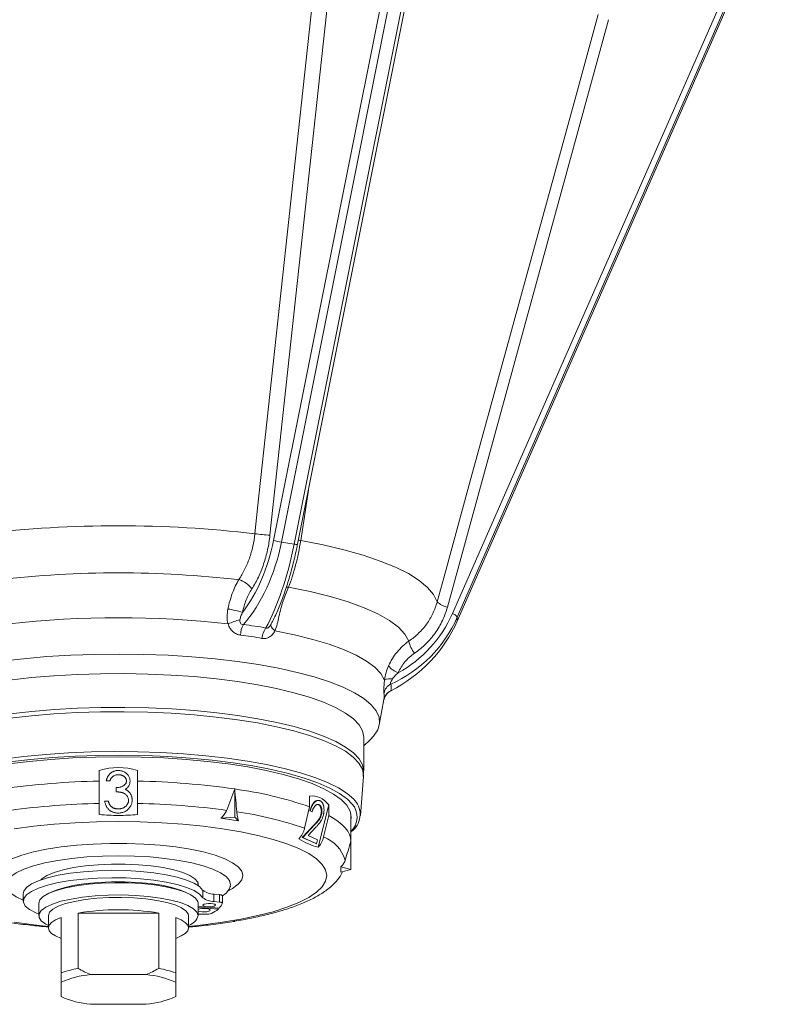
# Model space of a CAD drawing. Header units: millimetres. Extents: x 2 to 244, y -167 to 549.
# Tile 2 of 14: x 108 to 228, y -167 to -12. Entities that reach past the tile are written whole.
import ezdxf

# ---------------------------------------------------------------- set-up
doc = ezdxf.new("R2010")
doc.units = ezdxf.units.MM

msp = doc.modelspace()

# ---------------------------------------------------------------- linework, layer by layer
at = {"color": 7, "linetype": 'Continuous', "lineweight": 15}
for p, q in [((147.71, -94.06), (173.45, 34.65)), ((174.69, 34.38), (148.94, -94.33)), ((150.95, -94.63), (176.7, 34.08)), ((151.47, -94.66), (177.22, 34.05)), ((175.78, -105.54), (227.27, 11.64)), ((228.03, 11.07), (176.54, -106.1)), ((176.53, -106.73), (228.02, 10.44)), ((176.54, -106.7), (228.03, 10.47)), ((157.69, 4.27), (147.15, -93.24)), ((200.27, -12.35), (175, -104.52)), ((150.95, -94.63), (148.94, -94.33)), ((176.54, -106.7), (176.54, -106.1)), ((176.53, -106.73), (176.54, -106.7)), ((164.31, -123), (165.04, -119.02)), ((161.86, -130.22), (161.86, -124.91)), ((161.86, -126.27), (162.86, -125.34)), ((120.36, -131.82), (120.36, -130.14)), ((123.33, -130.16), (123.33, -130.16)), ((126.36, -131.82), (126.36, -130.14)), ((161.38, -137.2), (161.82, -131.08)), ((161.79, -131.09), (161.82, -130.22)), ((120.36, -135.31), (120.36, -131.82)), ((121.44, -131.79), (121.44, -131.78)), ((122.01, -131.79), (121.44, -131.79)), ((122.99, -133.49), (122.99, -132.84)), ((122.99, -132.84), (122.99, -132.84)), ((125.19, -131.81), (125.19, -131.81)), ((126.36, -135.31), (126.36, -131.82)), ((125.14, -133.66), (125.14, -133.65)), ((141.61, -137.5), (141.61, -133.05)), ((153.36, -135.86), (153.36, -134.17)), ((121.2, -134.96), (121.77, -134.96)), ((121.2, -134.96), (121.77, -134.96)), ((121.2, -134.96), (121.2, -134.96)), ((121.77, -134.96), (121.77, -134.96)), ((122.27, -135.84), (122.27, -135.84)), ((125.51, -134.78), (125.51, -134.78)), ((152.57, -139.23), (153.36, -135.86)), ((154.76, -135.52), (154.64, -135.51)), ((154.7, -142.2), (156.36, -135.52)), ((154.85, -135.53), (154.76, -135.52)), ((154.85, -134.86), (154.77, -134.85)), ((156.36, -137.2), (156.36, -135.52)), ((123.33, -136.18), (123.33, -136.18)), ((139.42, -137.65), (141.61, -137.5)), ((141.61, -137.5), (142.19, -138.06)), ((153.68, -136.6), (153.39, -136.47)), ((153.48, -136.49), (153.39, -136.47)), ((153.76, -136.62), (153.48, -136.49)), ((153.76, -136.62), (153.68, -136.6)), ((155.23, -137.08), (155.15, -137.07)), ((155.57, -140.58), (156.36, -137.2)), ((159.86, -141.24), (159.86, -136.97)), ((152.22, -140.66), (154.08, -138.68)), ((152.3, -140.67), (154.16, -138.69)), ((154.16, -138.69), (154.08, -138.68)), ((154.34, -139.07), (153.14, -140.35)), ((153.14, -140.35), (154.62, -141.01)), ((154.38, -141.63), (152.22, -140.66)), ((152.3, -140.67), (152.22, -140.66)), ((154.46, -141.64), (152.3, -140.67)), ((154.46, -141.64), (154.38, -141.63)), ((154.62, -141.01), (154.46, -141.64)), ((159.86, -145.68), (159.86, -141.24)), ((158.25, -145.26), (159.86, -145.68)), ((159.86, -145.68), (158.25, -146.09)), ((135.86, -148.19), (135.86, -147.8)), ((108.43, -149.49), (108.43, -150.65)), ((136.62, -148.96), (136.62, -150.12)), ((138.36, -149.54), (138.36, -150.7)), ((139.21, -149.63), (138.36, -149.54)), ((139.21, -149.63), (139.21, -150.79)), ((139.67, -150.97), (139.67, -149.81)), ((110.86, -150.99), (110.86, -152.92)), ((135.86, -152.92), (135.86, -150.99)), ((139.21, -150.79), (138.36, -150.7)), ((112.36, -152.92), (112.36, -154.85)), ((117.03, -152.52), (117.03, -161.22)), ((129.68, -152.52), (117.03, -152.52)), ((129.68, -161.22), (129.68, -152.52)), ((134.36, -154.85), (134.36, -152.92)), ((135.86, -151.52), (139.2, -151.74)), ((139.04, -151.89), (135.86, -151.65)), ((136.25, -152.68), (137.17, -152.72)), ((139.04, -151.73), (139.04, -151.89)), ((114.36, -161.91), (114.36, -153.22)), ((132.36, -153.22), (132.36, -161.91)), ((141.61, -153.86), (141.39, -153.84)), ((119, -162.18), (127.71, -162.18)), ((114.36, -165.64), (114.36, -163.38)), ((132.36, -163.38), (132.36, -165.64)), ((127.71, -166.84), (119, -166.84))]:
    msp.add_line(p, q, dxfattribs=at)
at = {"color": 8, "linetype": 'Continuous', "lineweight": 15}
msp.add_line((153.17, -86.17), (151.97, -94.08), dxfattribs=at)
at = {"color": 7, "linetype": 'Continuous', "lineweight": 15, "flags": 128}
for points in [[(144.78, -93), (145.21, -89.02), (146.93, -73.12), (153.81, -9.51), (155.32, 4.51)], [(173.39, -103.68), (174.42, -99.92), (178.54, -84.89), (195.03, -24.77), (198.67, -11.52)], [(151.97, -94.08), (155.49, -94.77), (158.76, -95.54), (161.76, -96.38), (164.46, -97.29), (166.84, -98.26), (168.88, -99.27), (170.57, -100.33), (171.89, -101.42), (172.83, -102.54), (173.39, -103.68)], [(150.06, -101.38), (153.46, -102.07), (156.58, -102.85), (159.41, -103.69), (161.92, -104.61), (164.08, -105.58), (165.88, -106.6), (167.3, -107.65), (168.33, -108.74), (168.96, -109.85)], [(147.32, -107.22), (147.29, -107.31), (147.29, -107.42), (147.33, -107.53), (147.39, -107.66), (147.49, -107.8), (147.61, -107.95), (147.75, -108.1), (147.92, -108.24)], [(147.92, -108.24), (151.01, -108.88), (153.85, -109.59), (156.42, -110.36), (158.7, -111.19), (160.67, -112.07), (162.31, -113), (163.61, -113.96), (164.55, -114.95), (165.13, -115.96)], [(104.97, -113.01), (108.48, -112.61), (112.13, -112.29), (115.87, -112.06), (119.68, -111.93), (123.52, -111.88), (127.35, -111.93), (131.16, -112.08), (134.89, -112.31), (138.53, -112.64), (142.03, -113.05), (145.36, -113.54), (148.5, -114.11), (151.43, -114.76), (154.1, -115.47), (156.51, -116.25), (158.62, -117.08), (160.42, -117.96), (161.9, -118.88), (163.04, -119.83), (163.83, -120.8), (164.26, -121.79), (164.34, -122.78), (164.05, -123.78), (163.41, -124.76), (162.86, -125.34)], [(106.29, -115.98), (109.7, -115.59), (113.24, -115.29), (116.87, -115.09), (120.57, -114.97), (124.29, -114.95), (128, -115.02), (131.66, -115.18), (135.25, -115.43), (138.73, -115.77), (142.07, -116.2), (145.23, -116.71), (148.18, -117.29), (150.91, -117.95), (153.37, -118.67), (155.56, -119.45), (157.45, -120.28), (159.01, -121.15), (160.25, -122.06), (161.14, -122.99), (161.68, -123.95), (161.86, -124.91), (161.86, -124.91)], [(86.86, -137.96), (86.81, -137.47), (86.98, -136.54), (87.51, -135.62), (88.38, -134.72), (89.59, -133.85), (91.12, -133.01), (92.96, -132.21), (95.1, -131.46), (97.51, -130.78), (100.17, -130.15), (103.05, -129.6), (106.13, -129.12), (109.37, -128.73), (112.75, -128.41), (116.22, -128.19), (119.77, -128.05), (123.36, -128.01)], [(160.01, -135.37), (159.3, -134.67), (158.08, -133.78), (156.53, -132.92), (154.67, -132.11), (152.51, -131.35), (150.07, -130.64), (147.38, -130), (144.47, -129.43), (141.35, -128.94), (138.07, -128.53), (134.64, -128.2), (131.11, -127.96), (127.5, -127.81), (123.86, -127.75), (120.21, -127.79), (116.59, -127.91), (113.03, -128.13), (109.57, -128.43), (106.25, -128.82)], [(123.36, -128.01), (126.94, -128.05), (130.49, -128.19), (133.97, -128.41), (137.34, -128.73), (140.58, -129.12), (143.66, -129.6), (146.54, -130.15), (149.2, -130.78), (151.61, -131.46), (153.75, -132.21), (155.59, -133.01), (157.12, -133.85), (158.33, -134.72), (159.2, -135.62), (159.73, -136.54), (159.91, -137.47), (159.86, -137.96)], [(156.36, -137.2), (157.17, -137.68), (157.87, -138.17), (158.48, -138.66), (158.97, -139.17), (159.36, -139.68), (159.63, -140.19), (159.8, -140.71), (159.86, -141.24)], [(108.43, -150.51), (107.33, -149.99), (106.46, -149.38), (105.92, -148.74), (105.74, -148.09), (105.92, -147.44), (106.46, -146.81), (107.33, -146.2), (108.54, -145.63), (110.04, -145.11), (111.82, -144.65), (113.83, -144.26), (116.04, -143.94), (118.39, -143.72), (120.85, -143.58), (123.36, -143.53)], [(123.36, -143.53), (125.86, -143.58), (128.32, -143.72), (130.67, -143.94), (132.88, -144.26), (134.89, -144.65), (136.67, -145.11), (138.17, -145.63), (139.38, -146.2), (140.26, -146.81), (140.79, -147.44), (140.97, -148.09), (140.79, -148.74), (140.26, -149.38), (139.67, -149.81)], [(111.16, -147.32), (111.36, -147.14), (112.15, -146.63), (113.26, -146.16), (114.67, -145.75), (116.33, -145.4), (118.19, -145.13), (120.19, -144.95), (122.29, -144.85), (124.42, -144.85), (126.52, -144.95), (128.52, -145.13), (130.38, -145.4), (132.04, -145.75), (133.45, -146.16), (134.56, -146.63), (135.36, -147.14), (135.8, -147.68), (135.9, -148.22)], [(136.62, -148.96), (136.11, -148.38), (135.25, -147.84), (134.07, -147.34), (132.6, -146.89), (130.87, -146.51), (128.92, -146.21), (126.81, -145.99), (124.6, -145.86), (122.33, -145.82), (120.07, -145.88), (117.88, -146.03), (115.8, -146.27), (113.9, -146.59), (112.23, -146.99), (110.82, -147.45), (109.71, -147.96), (108.94, -148.52), (108.51, -149.09), (108.43, -149.49)], [(136.62, -150.12), (136.11, -149.54), (135.25, -149), (134.07, -148.5), (132.6, -148.05), (130.87, -147.67), (128.92, -147.36), (126.81, -147.15), (124.6, -147.02), (122.33, -146.98), (120.07, -147.04), (117.88, -147.19), (115.8, -147.43), (113.9, -147.75), (112.23, -148.15), (110.82, -148.61), (109.71, -149.12), (108.94, -149.67), (108.51, -150.25), (108.45, -150.84), (108.75, -151.42), (109.41, -151.99), (110.41, -152.51), (110.86, -152.7)], [(110.86, -150.99), (111.03, -150.44), (111.57, -149.91), (112.44, -149.41), (113.63, -148.96), (115.1, -148.56), (116.8, -148.23), (118.69, -147.99), (120.72, -147.83), (122.82, -147.76), (124.94, -147.78), (127.02, -147.9), (128.98, -148.1), (130.79, -148.39), (132.38, -148.75), (133.71, -149.18), (134.75, -149.66), (135.45, -150.17), (135.81, -150.71), (135.86, -150.99)], [(112.72, -149.29), (113.59, -148.91), (114.93, -148.51), (116.52, -148.16), (118.32, -147.89), (120.26, -147.71), (122.3, -147.62), (124.37, -147.62), (126.41, -147.71), (128.36, -147.89), (130.16, -148.16), (131.75, -148.5), (133.09, -148.91), (133.99, -149.29)], [(135.86, -152.92), (135.68, -152.37), (135.14, -151.84), (134.27, -151.34), (133.08, -150.89), (131.61, -150.49), (129.91, -150.17), (128.02, -149.92), (125.99, -149.76), (123.89, -149.69), (121.77, -149.71), (119.69, -149.83), (117.73, -150.03), (115.92, -150.32), (114.33, -150.68), (113, -151.11), (111.96, -151.59), (111.26, -152.11), (110.9, -152.65), (110.9, -153.2), (111.26, -153.74), (111.96, -154.25), (112.36, -154.46)], [(139.67, -149.81), (139.67, -149.79), (139.65, -149.76), (139.61, -149.74), (139.56, -149.71), (139.49, -149.68), (139.41, -149.66), (139.31, -149.65), (139.21, -149.63)], [(112.36, -152.92), (112.53, -152.41), (113.06, -151.92), (113.91, -151.46), (115.07, -151.05), (116.5, -150.7), (118.14, -150.41), (119.96, -150.21), (121.88, -150.1), (123.85, -150.08), (125.8, -150.15), (127.68, -150.3), (129.41, -150.54), (130.96, -150.86), (132.25, -151.25), (133.27, -151.69), (133.96, -152.16), (134.31, -152.67), (134.36, -152.92)], [(137.87, -151.03), (137.48, -151.03), (137.11, -151.06), (136.81, -151.12), (136.64, -151.21), (136.61, -151.31), (136.73, -151.41), (136.99, -151.49), (137.34, -151.53), (137.73, -151.54), (138.1, -151.51), (138.39, -151.44), (138.57, -151.35), (138.6, -151.25), (138.47, -151.15), (138.22, -151.08), (137.87, -151.03)], [(139.67, -150.98), (139.67, -150.95), (139.65, -150.92), (139.61, -150.89), (139.56, -150.87), (139.49, -150.84), (139.41, -150.82), (139.31, -150.8), (139.21, -150.79)], [(135.86, -152.19), (135.89, -152.21), (136.14, -152.29), (136.49, -152.33), (136.88, -152.34), (137.25, -152.31), (137.55, -152.24), (137.72, -152.15), (137.75, -152.05), (137.63, -151.95), (137.37, -151.88), (137.02, -151.83), (137.02, -151.83)], [(135.86, -152.68), (135.88, -152.68), (136.25, -152.68)], [(114.36, -153.22), (113.5, -153.59), (112.87, -153.99), (112.48, -154.42), (112.36, -154.85), (112.48, -155.29), (112.87, -155.71), (113.5, -156.12), (114.36, -156.49)], [(132.36, -156.49), (133.21, -156.12), (133.84, -155.71), (134.23, -155.29), (134.36, -154.85), (134.23, -154.42), (133.84, -153.99), (133.21, -153.59), (132.36, -153.22)]]:
    msp.add_lwpolyline(points, dxfattribs=at)
at = {"color": 8, "linetype": 'Continuous', "lineweight": 15, "flags": 128}
for points in [[(151.97, -94.08), (151.71, -94.03), (151.6, -94)], [(149.68, -101.4), (149.78, -101.39), (150.06, -101.38)], [(106.38, -121.28), (109.79, -120.9), (113.33, -120.6), (116.96, -120.4), (120.65, -120.28), (124.36, -120.26), (128.07, -120.33), (131.73, -120.5), (135.31, -120.75), (138.78, -121.09), (142.11, -121.52), (145.26, -122.03), (148.21, -122.61), (150.93, -123.27), (153.39, -123.99), (155.57, -124.77), (157.46, -125.6), (159.02, -126.47), (160.25, -127.38), (161.14, -128.31), (161.68, -129.26), (161.86, -130.22)], [(161.82, -131.08), (161.83, -130.9), (161.65, -129.93), (161.11, -128.98), (160.22, -128.05), (158.99, -127.14), (157.42, -126.27), (155.54, -125.44), (153.35, -124.66), (150.89, -123.94), (148.16, -123.28), (145.21, -122.7), (142.05, -122.19), (138.72, -121.77), (135.24, -121.42), (131.65, -121.17), (127.99, -121.01), (124.28, -120.94), (120.56, -120.96), (116.87, -121.08), (113.24, -121.29), (109.71, -121.59), (106.3, -121.97)], [(105.24, -128.36), (108.53, -127.95), (111.96, -127.63), (115.5, -127.39), (119.11, -127.23), (122.76, -127.17), (126.41, -127.21), (130.04, -127.33), (133.6, -127.54), (137.07, -127.84), (140.41, -128.22), (143.6, -128.68), (146.59, -129.22), (149.38, -129.84), (151.92, -130.52), (154.2, -131.26), (156.19, -132.05), (157.88, -132.89), (159.25, -133.77), (160.29, -134.67), (160.48, -134.88)], [(107.01, -139.31), (110.06, -138.91), (113.25, -138.59), (116.56, -138.36), (119.94, -138.23), (123.36, -138.18), (126.77, -138.23), (130.15, -138.36), (133.46, -138.59), (136.65, -138.91), (139.7, -139.31), (142.57, -139.8), (145.23, -140.35), (147.65, -140.98), (149.81, -141.67), (151.67, -142.41), (153.23, -143.2), (154.45, -144.03), (155.34, -144.88), (155.87, -145.76), (156.05, -146.64), (156.05, -146.64)], [(106.65, -144.01), (108.19, -143.45), (110.01, -142.94), (112.08, -142.51), (114.36, -142.15), (116.81, -141.87), (119.38, -141.69), (122.02, -141.59), (124.69, -141.59), (127.33, -141.69), (129.9, -141.87), (132.35, -142.15), (134.63, -142.51), (136.7, -142.94), (138.52, -143.45), (140.06, -144.01), (141.29, -144.63), (142.18, -145.28), (142.72, -145.95), (142.91, -146.64), (142.72, -147.33), (142.18, -148.01), (141.29, -148.66), (140.59, -149.03)], [(156.05, -146.64), (155.87, -147.53), (155.34, -148.4), (154.45, -149.26), (153.23, -150.08), (151.67, -150.87), (149.81, -151.62), (147.65, -152.31), (145.23, -152.93), (142.57, -153.49), (139.7, -153.97), (136.65, -154.37), (134.36, -154.61)], [(112.36, -154.61), (110.06, -154.37), (107.01, -153.97)]]:
    msp.add_lwpolyline(points, dxfattribs=at)
at = {"color": 7, "linetype": 'Continuous', "lineweight": 15}
for centre, radius, start, end in [((123.36, -275), 183.25, 83.2867, 96.7133), ((153.24, -22.19), 71.32, 263.1827, 265.097), ((150.28, -85.24), 9.19, 253.7651, 261.6398), ((123.36, -267.32), 168.17, 83.5476, 96.4524), ((141.22, -103.82), 3.76, 35.02, 73.9929), ((137.89, -121.68), 17.07, 73.1578, 81.0387), ((175.51, -101.57), 2.99, 224.8287, 260.0838), ((123.36, -260.38), 154.2, 83.5925, 96.4075), ((148.73, -127.52), 21.95, 106.6458, 111.8348), ((175.38, -106.86), 1.39, 33.286, 73.3346), ((146.14, -109.03), 3.63, 150.882, 178.0645), ((149.17, -109.74), 3.3, 143.9086, 174.4324), ((172.93, -109.16), 4.03, 189.8648, 219.8551), ((168.34, -111.74), 3.26, 217.5034, 250.6988), ((166.07, -117.96), 2.21, 81.4106, 115.1902), ((166.99, -118.36), 1.98, 116.1819, 169.4797), ((166.9, -119.36), 1.89, 114.4842, 169.2773), ((122.56, -253.91), 122.11, 91.0333, 98.2167), ((124.15, -253.91), 122.11, 81.7833, 88.9667), ((133.67, -192.42), 59.89, 70.8044, 82.3826), ((122.66, -255.8), 120.5, 91.0946, 97.7743), ((124.05, -255.8), 120.5, 82.2257, 88.9054), ((157.99, -137.05), 3.31, 304.3973, 40.9784), ((133.84, -192.9), 56.85, 70.7603, 81.8077), ((127.42, -227.41), 90.56, 80.6133, 82.3891), ((153.56, -145.8), 5.59, 15.9673, 68.935), ((155.93, -145.68), 2.36, 349.8772, 10.1228), ((138.29, -146.85), 2.69, 231.5596, 271.4549), ((138.29, -148.01), 2.69, 231.5596, 271.4549), ((138.01, -150.48), 1.73, 313.3701, 343.2935), ((123.36, -190.29), 38.29, 80.4924, 99.5076), ((133.77, -152.39), 2.15, 285.6915, 345.6916), ((136.72, -154.25), 2.44, 82.8097, 110.623), ((137.31, -150.89), 1.83, 265.4602, 289.9801), ((135.58, -147.79), 5.37, 296.1196, 310.1423), ((119.78, -177.36), 16.37, 99.6695, 109.3521), ((120.24, -176.55), 14.42, 94.9438, 114.0779), ((126.47, -176.55), 14.42, 65.9221, 85.0562), ((126.93, -177.36), 16.37, 70.6479, 80.3305), ((120.24, -152.47), 14.42, 245.9221, 265.0562), ((126.47, -152.47), 14.42, 274.9438, 294.0779)]:
    msp.add_arc(centre, radius, start, end, dxfattribs=at)
at = {"color": 8, "linetype": 'Continuous', "lineweight": 15}
for centre, radius, start, end in [((151.27, -93.45), 1.23, 254.9859, 279.5026), ((157.71, -137.47), 3.12, 313.6046, 42.37)]:
    msp.add_arc(centre, radius, start, end, dxfattribs=at)
at = {"color": 7, "linetype": 'Continuous', "lineweight": 15}
for centre, major_axis, ratio, start_param, end_param in [((134.84, -89.99), (2.56, 20.85), 0.636308, 3.966113, 4.594314), ((135.61, -90.09), (2.71, 21.84), 0.629355, 3.889033, 4.595478), ((144.03, -91.35), (3.62, 21.7), 0.336254, 3.910232, 4.616677), ((156.29, -96.84), (18.47, -12.49), 0.957004, 5.749554, 6.455999), ((156.45, -96.65), (17.45, -12.23), 0.955609, 5.843901, 6.472101), ((156.29, -99.36), (20.87, 7.45), 0.935509, 4.8529, 5.559345), ((123.36, -262.09), (0, 132.4), 0.275679, 6.200901, 6.36547), ((123.36, -262.09), (31.09, 127.85), 0.14952, 6.173257, 6.337826)]:
    msp.add_ellipse(centre, major_axis=major_axis, ratio=ratio, start_param=start_param, end_param=end_param, dxfattribs=at)
for points, knots in [([(142.25, -100.21), (142.59, -99.71), (142.89, -99.19), (143.45, -98.07), (143.69, -97.49), (144.13, -96.25), (144.31, -95.62), (144.6, -94.33), (144.71, -93.67), (144.78, -93)], [0, 0, 0, 0, 0.25, 0.25, 0.5, 0.5, 0.75, 0.75, 1, 1, 1, 1]), ([(147.15, -93.24), (147.06, -94.03), (146.94, -94.79), (146.61, -96.3), (146.4, -97.03), (145.91, -98.48), (145.63, -99.16), (145.01, -100.47), (144.67, -101.08), (144.3, -101.67)], [0, 0, 0, 0, 0.25, 0.25, 0.5, 0.5, 0.75, 0.75, 1, 1, 1, 1]), ([(151.97, -94.08), (151.87, -94.74), (151.75, -95.4), (151.48, -96.69), (151.33, -97.33), (151.01, -98.58), (150.83, -99.18), (150.46, -100.32), (150.27, -100.86), (150.06, -101.38)], [0, 0, 0, 0, 0.25, 0.25, 0.5, 0.5, 0.75, 0.75, 1, 1, 1, 1]), ([(147.34, -107.16), (147.42, -107), (147.82, -106.25), (148.49, -104.76), (149.31, -102.64), (150.07, -100.35), (150.74, -97.94), (151.19, -96.02), (151.42, -94.92), (151.47, -94.66)], [0, 0, 0, 0, 0.0497229, 0.2307938, 0.4106529, 0.5894905, 0.7676177, 0.9453008, 1, 1, 1, 1]), ([(140.55, -104.82), (140.72, -103.96), (140.95, -103.15), (141.38, -101.98), (141.53, -101.6), (141.88, -100.88), (142.06, -100.54), (142.25, -100.21)], [0, 0, 0, 0, 0.5, 0.5, 0.75, 0.75, 1, 1, 1, 1]), ([(144.3, -101.67), (144.13, -101.93), (143.97, -102.2), (143.68, -102.77), (143.54, -103.08), (143.17, -104), (142.98, -104.65), (142.84, -105.34)], [0, 0, 0, 0, 0.25, 0.25, 0.5, 0.5, 1, 1, 1, 1]), ([(150.06, -101.38), (149.75, -102.04), (149.47, -102.77), (149.09, -103.94), (148.97, -104.34), (148.75, -105.17), (148.65, -105.59), (148.56, -106.01)], [0, 0, 0, 0, 0.5, 0.5, 0.75, 0.75, 1, 1, 1, 1]), ([(140.56, -107.15), (140.46, -106.76), (140.42, -106.38), (140.43, -105.59), (140.48, -105.2), (140.55, -104.82)], [0, 0, 0, 0, 0.5, 0.5, 1, 1, 1, 1]), ([(168.96, -109.85), (169.5, -109.48), (170, -109.08), (170.92, -108.18), (171.35, -107.7), (172.11, -106.64), (172.43, -106.08), (172.99, -104.92), (173.22, -104.31), (173.39, -103.68)], [0, 0, 0, 0, 0.25, 0.25, 0.5, 0.5, 0.75, 0.75, 1, 1, 1, 1]), ([(175, -104.52), (174.79, -105.25), (174.53, -105.96), (173.88, -107.32), (173.5, -107.97), (172.62, -109.21), (172.12, -109.78), (171.05, -110.83), (170.47, -111.31), (169.84, -111.74)], [0, 0, 0, 0, 0.25, 0.25, 0.5, 0.5, 0.75, 0.75, 1, 1, 1, 1]), ([(142.44, -106.49), (142.43, -106.58), (142.43, -106.67), (142.45, -106.85), (142.47, -106.94), (142.55, -107.1), (142.61, -107.17), (142.77, -107.26), (142.86, -107.27), (142.96, -107.27)], [0, 0, 0, 0, 0.25, 0.25, 0.5, 0.5, 0.75, 0.75, 1, 1, 1, 1]), ([(142.84, -105.34), (142.75, -105.52), (142.66, -105.71), (142.52, -106.09), (142.46, -106.28), (142.44, -106.49)], [0, 0, 0, 0, 0.5, 0.5, 1, 1, 1, 1]), ([(148.56, -106.01), (148.48, -106.4), (148.39, -106.78), (148.19, -107.53), (148.07, -107.9), (147.92, -108.24)], [0, 0, 0, 0, 0.5, 0.5, 1, 1, 1, 1]), ([(142.5, -108.91), (142.29, -108.89), (142.08, -108.83), (141.67, -108.64), (141.48, -108.51), (141.23, -108.27), (141.15, -108.18), (141, -108), (140.93, -107.9), (140.74, -107.6), (140.64, -107.38), (140.56, -107.15)], [0, 0, 0, 0, 0.25, 0.25, 0.5, 0.5, 0.625, 0.625, 0.75, 0.75, 1, 1, 1, 1]), ([(146.51, -107.8), (146.57, -107.83), (146.65, -107.84), (146.82, -107.8), (146.9, -107.75), (147.04, -107.62), (147.11, -107.55), (147.22, -107.39), (147.27, -107.3), (147.32, -107.22)], [0, 0, 0, 0, 0.25, 0.25, 0.5, 0.5, 0.75, 0.75, 1, 1, 1, 1]), ([(147.92, -108.24), (147.82, -108.45), (147.69, -108.63), (147.48, -108.88), (147.4, -108.95), (147.24, -109.09), (147.16, -109.15), (146.89, -109.31), (146.7, -109.39), (146.3, -109.46), (146.09, -109.46), (145.89, -109.42)], [0, 0, 0, 0, 0.25, 0.25, 0.375, 0.375, 0.5, 0.5, 0.75, 0.75, 1, 1, 1, 1]), ([(165.76, -113.72), (166.11, -112.94), (166.55, -112.23), (167.36, -111.25), (167.65, -110.94), (168.28, -110.36), (168.61, -110.1), (168.96, -109.85)], [0, 0, 0, 0, 0.5, 0.5, 0.75, 0.75, 1, 1, 1, 1]), ([(169.84, -111.74), (169.56, -111.93), (169.29, -112.15), (168.79, -112.6), (168.55, -112.85), (167.9, -113.62), (167.54, -114.19), (167.26, -114.81)], [0, 0, 0, 0, 0.25, 0.25, 0.5, 0.5, 1, 1, 1, 1]), ([(165.13, -115.96), (165.18, -115.57), (165.26, -115.19), (165.47, -114.44), (165.6, -114.07), (165.76, -113.72)], [0, 0, 0, 0, 0.5, 0.5, 1, 1, 1, 1]), ([(166.4, -115.77), (166.35, -115.86), (166.3, -115.94), (166.2, -116.11), (166.16, -116.19), (166.09, -116.35), (166.07, -116.43), (166.07, -116.54), (166.08, -116.57), (166.11, -116.58)], [0, 0, 0, 0, 0.25, 0.25, 0.5, 0.5, 0.75, 0.75, 1, 1, 1, 1]), ([(167.26, -114.81), (167.11, -114.96), (166.95, -115.11), (166.66, -115.42), (166.52, -115.59), (166.4, -115.77)], [0, 0, 0, 0, 0.5, 0.5, 1, 1, 1, 1]), ([(165.04, -118), (165.02, -117.94), (165.02, -117.85), (165.01, -117.6), (165.01, -117.44), (165.03, -117.17), (165.03, -117.07), (165.04, -116.86), (165.05, -116.76), (165.08, -116.43), (165.1, -116.2), (165.13, -115.96)], [0, 0, 0, 0, 0.25, 0.25, 0.5, 0.5, 0.625, 0.625, 0.75, 0.75, 1, 1, 1, 1]), ([(165.04, -119.01), (165.04, -119.01), (165.04, -119.02), (165.05, -118.97), (165.08, -118.86), (165.17, -118.6), (165.4, -118.22), (165.79, -117.82), (166.13, -117.69), (166.29, -117.62)], [0, 0, 0, 0, 0.060201, 0.120762, 0.175366, 0.278994, 0.501151, 0.777434, 1, 1, 1, 1]), ([(121.44, -131.78), (121.46, -131.72), (121.49, -131.59), (121.55, -131.42), (121.62, -131.25), (121.7, -131.09), (121.79, -130.94), (121.9, -130.81), (122.01, -130.69), (122.13, -130.58), (122.26, -130.48), (122.4, -130.39), (122.54, -130.32), (122.69, -130.26), (122.84, -130.21), (123, -130.18), (123.16, -130.16), (123.28, -130.16), (123.33, -130.16)], [0, 0, 0, 0, 0.072625, 0.141977, 0.208985, 0.273957, 0.336889, 0.398745, 0.460116, 0.520825, 0.580994, 0.640152, 0.698622, 0.757271, 0.816427, 0.876254, 0.937165, 1, 1, 1, 1]), ([(121.44, -131.79), (121.46, -131.72), (121.49, -131.6), (121.55, -131.42), (121.62, -131.25), (121.7, -131.09), (121.79, -130.95), (121.9, -130.81), (122.01, -130.69), (122.13, -130.58), (122.26, -130.48), (122.4, -130.39), (122.54, -130.32), (122.69, -130.26), (122.84, -130.21), (123, -130.18), (123.16, -130.16), (123.28, -130.16), (123.33, -130.16)], [0, 0, 0, 0, 0.072625, 0.141977, 0.208985, 0.273957, 0.336889, 0.398745, 0.460116, 0.520825, 0.580994, 0.640152, 0.698622, 0.757271, 0.816427, 0.876254, 0.937165, 1, 1, 1, 1]), ([(123.34, -130.81), (123.27, -130.81), (123.13, -130.82), (122.92, -130.86), (122.74, -130.93), (122.59, -131.01), (122.48, -131.09), (122.41, -131.16), (122.33, -131.24), (122.26, -131.33), (122.19, -131.43), (122.13, -131.54), (122.07, -131.66), (122.03, -131.74), (122.01, -131.79)], [0, 0, 0, 0, 0.122712, 0.239685, 0.351816, 0.463766, 0.520818, 0.579448, 0.640604, 0.705298, 0.773634, 0.844669, 0.920057, 1, 1, 1, 1]), ([(123.33, -130.16), (123.42, -130.16), (123.58, -130.16), (123.82, -130.21), (124.05, -130.28), (124.27, -130.38), (124.48, -130.5), (124.66, -130.65), (124.82, -130.81), (124.95, -130.99), (125.06, -131.19), (125.13, -131.39), (125.18, -131.6), (125.19, -131.74), (125.19, -131.81)], [0, 0, 0, 0, 0.090254, 0.17854, 0.266093, 0.354631, 0.441886, 0.525747, 0.608114, 0.690197, 0.770821, 0.848326, 0.924012, 1, 1, 1, 1]), ([(123.33, -130.16), (123.42, -130.16), (123.58, -130.16), (123.82, -130.21), (124.05, -130.28), (124.27, -130.38), (124.48, -130.5), (124.66, -130.65), (124.82, -130.81), (124.95, -131), (125.06, -131.19), (125.13, -131.39), (125.18, -131.6), (125.19, -131.74), (125.19, -131.81)], [0, 0, 0, 0, 0.090254, 0.17854, 0.266093, 0.354631, 0.441886, 0.525747, 0.608114, 0.690197, 0.770821, 0.848326, 0.924012, 1, 1, 1, 1]), ([(124.62, -131.8), (124.62, -131.77), (124.62, -131.71), (124.6, -131.61), (124.57, -131.52), (124.53, -131.43), (124.48, -131.34), (124.42, -131.26), (124.34, -131.18), (124.26, -131.1), (124.16, -131.03), (124.06, -130.97), (123.96, -130.92), (123.85, -130.88), (123.73, -130.85), (123.6, -130.83), (123.47, -130.81), (123.39, -130.81), (123.34, -130.81)], [0, 0, 0, 0, 0.0552745, 0.1099661, 0.1632474, 0.2180762, 0.2733009, 0.3309093, 0.3909945, 0.454176, 0.5188615, 0.5833105, 0.6485167, 0.7150309, 0.7825021, 0.8523227, 0.9249285, 1, 1, 1, 1]), ([(122.99, -132.84), (123.07, -132.84), (123.22, -132.84), (123.45, -132.81), (123.66, -132.76), (123.86, -132.7), (124.05, -132.62), (124.2, -132.53), (124.34, -132.43), (124.44, -132.31), (124.52, -132.19), (124.58, -132.07), (124.61, -131.94), (124.62, -131.85), (124.62, -131.8)], [0, 0, 0, 0, 0.110166, 0.215787, 0.318027, 0.417574, 0.51165, 0.596162, 0.672935, 0.74367, 0.810677, 0.874059, 0.936696, 1, 1, 1, 1]), ([(122.99, -132.84), (123.07, -132.84), (123.22, -132.84), (123.45, -132.81), (123.66, -132.76), (123.86, -132.7), (124.05, -132.62), (124.2, -132.53), (124.34, -132.43), (124.44, -132.32), (124.52, -132.2), (124.58, -132.07), (124.61, -131.94), (124.62, -131.85), (124.62, -131.8)], [0, 0, 0, 0, 0.110166, 0.215787, 0.318027, 0.417574, 0.51165, 0.596162, 0.672935, 0.74367, 0.810677, 0.874059, 0.936696, 1, 1, 1, 1]), ([(125.19, -131.81), (125.19, -131.87), (125.18, -132.01), (125.15, -132.2), (125.09, -132.38), (125.01, -132.55), (124.9, -132.71), (124.77, -132.86), (124.62, -132.99), (124.51, -133.07), (124.45, -133.11)], [0, 0, 0, 0, 0.128068, 0.250608, 0.37063, 0.490072, 0.610375, 0.734313, 0.863217, 1, 1, 1, 1]), ([(124.94, -134.84), (124.94, -134.78), (124.94, -134.66), (124.89, -134.49), (124.82, -134.32), (124.73, -134.16), (124.61, -134.02), (124.47, -133.88), (124.31, -133.78), (124.16, -133.7), (124.03, -133.65), (123.92, -133.62), (123.8, -133.59), (123.66, -133.56), (123.51, -133.54), (123.35, -133.52), (123.17, -133.51), (123.05, -133.5), (122.99, -133.49)], [0, 0, 0, 0, 0.066909, 0.133485, 0.201035, 0.271234, 0.34288, 0.413836, 0.485977, 0.56023, 0.599884, 0.644055, 0.691892, 0.744688, 0.801492, 0.862858, 0.929328, 1, 1, 1, 1]), ([(124.45, -133.11), (124.51, -133.14), (124.65, -133.21), (124.83, -133.34), (125, -133.48), (125.09, -133.6), (125.14, -133.65)], [0, 0, 0, 0, 0.25388, 0.503009, 0.750291, 1, 1, 1, 1]), ([(124.45, -133.11), (124.51, -133.15), (124.65, -133.21), (124.83, -133.34), (125, -133.48), (125.09, -133.6), (125.14, -133.66)], [0, 0, 0, 0, 0.25388, 0.503009, 0.750291, 1, 1, 1, 1]), ([(125.14, -133.65), (125.17, -133.7), (125.23, -133.78), (125.3, -133.91), (125.37, -134.05), (125.42, -134.19), (125.46, -134.33), (125.49, -134.48), (125.51, -134.63), (125.51, -134.73), (125.51, -134.78)], [0, 0, 0, 0, 0.128136, 0.254173, 0.378112, 0.501712, 0.623986, 0.747096, 0.872875, 1, 1, 1, 1]), ([(125.14, -133.66), (125.17, -133.7), (125.23, -133.78), (125.3, -133.91), (125.37, -134.05), (125.42, -134.19), (125.46, -134.33), (125.49, -134.48), (125.51, -134.63), (125.51, -134.73), (125.51, -134.78)], [0, 0, 0, 0, 0.128136, 0.254173, 0.378112, 0.501712, 0.623986, 0.747096, 0.872875, 1, 1, 1, 1]), ([(120.36, -137.07), (120.36, -136.81), (120.36, -136.53), (120.36, -135.94), (120.36, -135.62), (120.36, -135.31)], [0, 0, 0, 0, 0.5, 0.5, 1, 1, 1, 1]), ([(123.32, -136.83), (123.25, -136.83), (123.12, -136.83), (122.92, -136.81), (122.73, -136.77), (122.55, -136.72), (122.38, -136.65), (122.22, -136.57), (122.07, -136.47), (121.92, -136.36), (121.79, -136.23), (121.67, -136.09), (121.56, -135.94), (121.46, -135.77), (121.38, -135.59), (121.31, -135.39), (121.24, -135.18), (121.21, -135.03), (121.2, -134.96)], [0, 0, 0, 0, 0.0655412, 0.1289632, 0.1903771, 0.2500924, 0.3085484, 0.366398, 0.4245422, 0.48317, 0.5422434, 0.6017394, 0.662506, 0.7248555, 0.7891278, 0.8563464, 0.9262952, 1, 1, 1, 1]), ([(121.77, -134.96), (121.78, -135.01), (121.81, -135.1), (121.86, -135.24), (121.92, -135.36), (121.98, -135.48), (122.04, -135.59), (122.11, -135.68), (122.18, -135.76), (122.24, -135.81), (122.27, -135.84)], [0, 0, 0, 0, 0.14977, 0.291316, 0.425966, 0.55216, 0.671527, 0.786122, 0.895325, 1, 1, 1, 1]), ([(121.77, -134.96), (121.78, -135.01), (121.81, -135.1), (121.86, -135.24), (121.92, -135.37), (121.98, -135.48), (122.04, -135.59), (122.11, -135.68), (122.18, -135.77), (122.24, -135.81), (122.27, -135.84)], [0, 0, 0, 0, 0.14977, 0.291316, 0.425966, 0.55216, 0.671527, 0.786122, 0.895325, 1, 1, 1, 1]), ([(122.27, -135.84), (122.3, -135.86), (122.37, -135.92), (122.49, -135.99), (122.61, -136.05), (122.74, -136.09), (122.88, -136.13), (123.02, -136.16), (123.17, -136.18), (123.27, -136.18), (123.33, -136.18)], [0, 0, 0, 0, 0.1182713, 0.2361775, 0.3556629, 0.4759042, 0.6001273, 0.7286081, 0.8613135, 1, 1, 1, 1]), ([(122.27, -135.84), (122.3, -135.86), (122.37, -135.92), (122.49, -135.99), (122.61, -136.05), (122.74, -136.1), (122.88, -136.14), (123.02, -136.16), (123.17, -136.18), (123.27, -136.18), (123.33, -136.18)], [0, 0, 0, 0, 0.1182713, 0.2361775, 0.3556629, 0.4759042, 0.6001273, 0.7286081, 0.8613135, 1, 1, 1, 1]), ([(125.51, -134.78), (125.51, -134.87), (125.5, -135.05), (125.45, -135.31), (125.36, -135.57), (125.23, -135.81), (125.07, -136.04), (124.89, -136.25), (124.67, -136.42), (124.44, -136.57), (124.18, -136.69), (123.91, -136.77), (123.62, -136.82), (123.42, -136.83), (123.32, -136.83)], [0, 0, 0, 0, 0.0796483, 0.1589217, 0.2396195, 0.3226094, 0.4060346, 0.4876021, 0.5696846, 0.6530361, 0.7374357, 0.8224778, 0.9097477, 1, 1, 1, 1]), ([(123.33, -136.18), (123.39, -136.18), (123.5, -136.18), (123.67, -136.16), (123.83, -136.13), (123.99, -136.08), (124.13, -136.03), (124.26, -135.96), (124.39, -135.87), (124.5, -135.78), (124.6, -135.68), (124.7, -135.57), (124.77, -135.46), (124.84, -135.34), (124.88, -135.22), (124.92, -135.1), (124.94, -134.97), (124.94, -134.88), (124.94, -134.84)], [0, 0, 0, 0, 0.076072, 0.148752, 0.218403, 0.28576, 0.350598, 0.414964, 0.478069, 0.541761, 0.60435, 0.664075, 0.721464, 0.777587, 0.832644, 0.887844, 0.94346, 1, 1, 1, 1]), ([(123.33, -136.18), (123.39, -136.18), (123.5, -136.18), (123.67, -136.16), (123.83, -136.13), (123.99, -136.08), (124.13, -136.03), (124.26, -135.96), (124.39, -135.87), (124.5, -135.78), (124.6, -135.68), (124.7, -135.57), (124.77, -135.46), (124.84, -135.34), (124.88, -135.22), (124.92, -135.1), (124.94, -134.97), (124.94, -134.88), (124.94, -134.84)], [0, 0, 0, 0, 0.076072, 0.148752, 0.218403, 0.28576, 0.350598, 0.414964, 0.478069, 0.541761, 0.60435, 0.664075, 0.721464, 0.777587, 0.832644, 0.887844, 0.94346, 1, 1, 1, 1]), ([(126.36, -137.07), (126.36, -136.81), (126.36, -136.53), (126.36, -135.94), (126.36, -135.62), (126.36, -135.31)], [0, 0, 0, 0, 0.5, 0.5, 1, 1, 1, 1]), ([(153.39, -136.47), (153.49, -136.19), (153.67, -135.61), (154.11, -135.05), (154.5, -134.81), (154.7, -134.86), (154.77, -134.88)], [0, 0, 0, 0, 0.309685, 0.618769, 0.862237, 1, 1, 1, 1]), ([(153.48, -136.49), (153.5, -136.42), (153.54, -136.28), (153.6, -136.07), (153.68, -135.89), (153.76, -135.71), (153.85, -135.55), (153.94, -135.41), (154.04, -135.27), (154.15, -135.16), (154.25, -135.06), (154.36, -134.98), (154.47, -134.92), (154.58, -134.87), (154.69, -134.85), (154.8, -134.85), (154.91, -134.87), (154.98, -134.9), (155.02, -134.91)], [0, 0, 0, 0, 0.0687908, 0.1351033, 0.1989787, 0.2619043, 0.323495, 0.3851954, 0.4469692, 0.5097648, 0.5722506, 0.6334052, 0.6932512, 0.7525832, 0.8125793, 0.8732751, 0.9355499, 1, 1, 1, 1]), ([(154.85, -135.53), (154.82, -135.52), (154.77, -135.5), (154.7, -135.49), (154.62, -135.49), (154.55, -135.5), (154.47, -135.52), (154.4, -135.56), (154.32, -135.61), (154.25, -135.68), (154.18, -135.75), (154.11, -135.84), (154.04, -135.94), (153.98, -136.05), (153.92, -136.18), (153.86, -136.31), (153.81, -136.46), (153.78, -136.56), (153.76, -136.62)], [0, 0, 0, 0, 0.064439, 0.126547, 0.186887, 0.245878, 0.304041, 0.362191, 0.420976, 0.48066, 0.5406, 0.600689, 0.661936, 0.724443, 0.789038, 0.856314, 0.926352, 1, 1, 1, 1]), ([(155.15, -137.07), (155.16, -137.03), (155.17, -136.94), (155.19, -136.82), (155.21, -136.7), (155.21, -136.57), (155.21, -136.45), (155.2, -136.34), (155.19, -136.22), (155.16, -136.1), (155.13, -136), (155.1, -135.9), (155.06, -135.81), (155.01, -135.73), (154.96, -135.66), (154.9, -135.6), (154.83, -135.55), (154.79, -135.53), (154.76, -135.52)], [0, 0, 0, 0, 0.061965, 0.122122, 0.180988, 0.239933, 0.299906, 0.359989, 0.421776, 0.486576, 0.551535, 0.615018, 0.677259, 0.73973, 0.80305, 0.866495, 0.931973, 1, 1, 1, 1]), ([(155.23, -137.08), (155.24, -137.04), (155.26, -136.96), (155.28, -136.83), (155.29, -136.71), (155.3, -136.59), (155.3, -136.47), (155.29, -136.35), (155.27, -136.23), (155.25, -136.12), (155.22, -136.01), (155.18, -135.91), (155.14, -135.82), (155.09, -135.74), (155.04, -135.67), (154.98, -135.62), (154.92, -135.57), (154.87, -135.55), (154.85, -135.53)], [0, 0, 0, 0, 0.061965, 0.122122, 0.180988, 0.239933, 0.299906, 0.359989, 0.421776, 0.486576, 0.551535, 0.615018, 0.677259, 0.73973, 0.80305, 0.866495, 0.931973, 1, 1, 1, 1]), ([(155.02, -134.91), (155.05, -134.93), (155.12, -134.96), (155.21, -135.03), (155.3, -135.12), (155.37, -135.22), (155.44, -135.33), (155.49, -135.46), (155.54, -135.61), (155.58, -135.76), (155.61, -135.93), (155.62, -136.1), (155.63, -136.27), (155.63, -136.44), (155.62, -136.62), (155.6, -136.8), (155.57, -136.98), (155.54, -137.1), (155.53, -137.16)], [0, 0, 0, 0, 0.069475, 0.136517, 0.200789, 0.26383, 0.325735, 0.387291, 0.449509, 0.512968, 0.576275, 0.63758, 0.697903, 0.757172, 0.816599, 0.876653, 0.93729, 1, 1, 1, 1]), ([(140.35, -136.4), (140.26, -136.65), (140.13, -136.87), (139.81, -137.29), (139.62, -137.48), (139.42, -137.65)], [0, 0, 0, 0, 0.5, 0.5, 1, 1, 1, 1]), ([(142.19, -138.06), (142.14, -137.85), (142.09, -137.63), (142, -137.16), (141.97, -136.9), (141.94, -136.64)], [0, 0, 0, 0, 0.5, 0.5, 1, 1, 1, 1]), ([(154.08, -138.68), (154.13, -138.63), (154.21, -138.54), (154.33, -138.41), (154.45, -138.28), (154.55, -138.17), (154.64, -138.06), (154.72, -137.96), (154.78, -137.87), (154.86, -137.76), (154.94, -137.63), (155.02, -137.45), (155.09, -137.27), (155.13, -137.14), (155.15, -137.07)], [0, 0, 0, 0, 0.110803, 0.212829, 0.306101, 0.390647, 0.466924, 0.534481, 0.593587, 0.644557, 0.7362, 0.825024, 0.911986, 1, 1, 1, 1]), ([(154.16, -138.69), (154.21, -138.64), (154.29, -138.55), (154.42, -138.42), (154.53, -138.3), (154.63, -138.18), (154.72, -138.07), (154.8, -137.98), (154.87, -137.88), (154.94, -137.78), (155.02, -137.64), (155.11, -137.47), (155.18, -137.28), (155.21, -137.15), (155.23, -137.08)], [0, 0, 0, 0, 0.110803, 0.212829, 0.306101, 0.390647, 0.466924, 0.534481, 0.593587, 0.644557, 0.7362, 0.825024, 0.911986, 1, 1, 1, 1]), ([(155.53, -137.16), (155.5, -137.25), (155.46, -137.41), (155.37, -137.65), (155.27, -137.87), (155.17, -138.05), (155.09, -138.18), (155.01, -138.29), (154.92, -138.4), (154.83, -138.52), (154.72, -138.65), (154.6, -138.79), (154.47, -138.93), (154.39, -139.02), (154.34, -139.07)], [0, 0, 0, 0, 0.098702, 0.195672, 0.292422, 0.391343, 0.444462, 0.504229, 0.570352, 0.642546, 0.722288, 0.807921, 0.90047, 1, 1, 1, 1]), ([(151.7, -140.86), (151.81, -140.74), (151.91, -140.62), (152.09, -140.37), (152.17, -140.24), (152.32, -139.97), (152.38, -139.83), (152.49, -139.53), (152.54, -139.38), (152.57, -139.23)], [0, 0, 0, 0, 0.25, 0.25, 0.5, 0.5, 0.75, 0.75, 1, 1, 1, 1]), ([(154.7, -142.2), (154.81, -142.09), (154.91, -141.97), (155.09, -141.72), (155.17, -141.59), (155.32, -141.31), (155.38, -141.17), (155.49, -140.88), (155.54, -140.73), (155.57, -140.58)], [0, 0, 0, 0, 0.25, 0.25, 0.5, 0.5, 0.75, 0.75, 1, 1, 1, 1]), ([(151.7, -140.86), (152.18, -141.17), (152.67, -141.43), (153.67, -141.88), (154.18, -142.07), (154.7, -142.2)], [0, 0, 0, 0, 0.5, 0.5, 1, 1, 1, 1]), ([(158.94, -144.26), (158.87, -144.48), (158.77, -144.67), (158.54, -145.01), (158.4, -145.15), (158.25, -145.26)], [0, 0, 0, 0, 0.5, 0.5, 1, 1, 1, 1]), ([(134.36, -154.72), (134.65, -154.69), (135.99, -154.59), (138.28, -154.31), (141.2, -153.89), (143.97, -153.39), (146.56, -152.82), (148.96, -152.17), (151.17, -151.45), (153.16, -150.63), (154.94, -149.7), (156.41, -148.7), (157.52, -147.62), (158.21, -146.75), (158.44, -146.18), (158.5, -146.03)], [0, 0, 0, 0, 0.023922, 0.110412, 0.19714, 0.284205, 0.371749, 0.459975, 0.549184, 0.639828, 0.73254, 0.827876, 0.906753, 0.975714, 1, 1, 1, 1]), ([(140.93, -148.43), (140.95, -148.38), (140.97, -148.31), (140.95, -148.33), (140.95, -148.34)], [0, 0, 0, 0, 0.766539, 1, 1, 1, 1]), ([(92.97, -150.29), (93.34, -150.48), (94.31, -150.97), (96.17, -151.66), (98.48, -152.39), (101, -153.02), (103.68, -153.58), (106.52, -154.05), (109.41, -154.44), (111.4, -154.63), (112.36, -154.72)], [0, 0, 0, 0, 0.0852581, 0.2234531, 0.3586071, 0.4914018, 0.6225737, 0.7526408, 0.8819494, 1, 1, 1, 1])]:
    msp.add_open_spline(points, degree=3, knots=knots, dxfattribs=at)
for points in [[(142.96, -107.27), (144.17, -107.4), (145.36, -107.57), (146.51, -107.8)], [(145.89, -109.42), (144.79, -109.2), (143.67, -109.03), (142.5, -108.91)], [(166.11, -116.58), (166.18, -116.91), (166.18, -117.26), (166.11, -117.64)], [(165.04, -119.01), (165.1, -118.64), (165.1, -118.3), (165.04, -118)], [(141.61, -133.05), (141.19, -134.17), (140.78, -135.29), (140.35, -136.4)], [(141.94, -136.64), (141.83, -135.44), (141.72, -134.25), (141.61, -133.05)], [(120.36, -137.07), (121.36, -137.16), (123.36, -137.24), (125.36, -137.16), (126.36, -137.07)], [(159.86, -141.24), (159.55, -142.25), (159.25, -143.25), (158.94, -144.26)], [(114.36, -163.38), (114.36, -162.92), (114.36, -162.43), (114.36, -161.91)], [(117.03, -161.22), (117.67, -161.57), (118.32, -161.9), (119, -162.18)], [(127.71, -162.18), (128.39, -161.9), (129.04, -161.57), (129.68, -161.22)], [(132.36, -161.91), (132.36, -162.43), (132.36, -162.92), (132.36, -163.38)]]:
    msp.add_open_spline(points, degree=3, dxfattribs=at)

doc.saveas('drawing.dxf')
